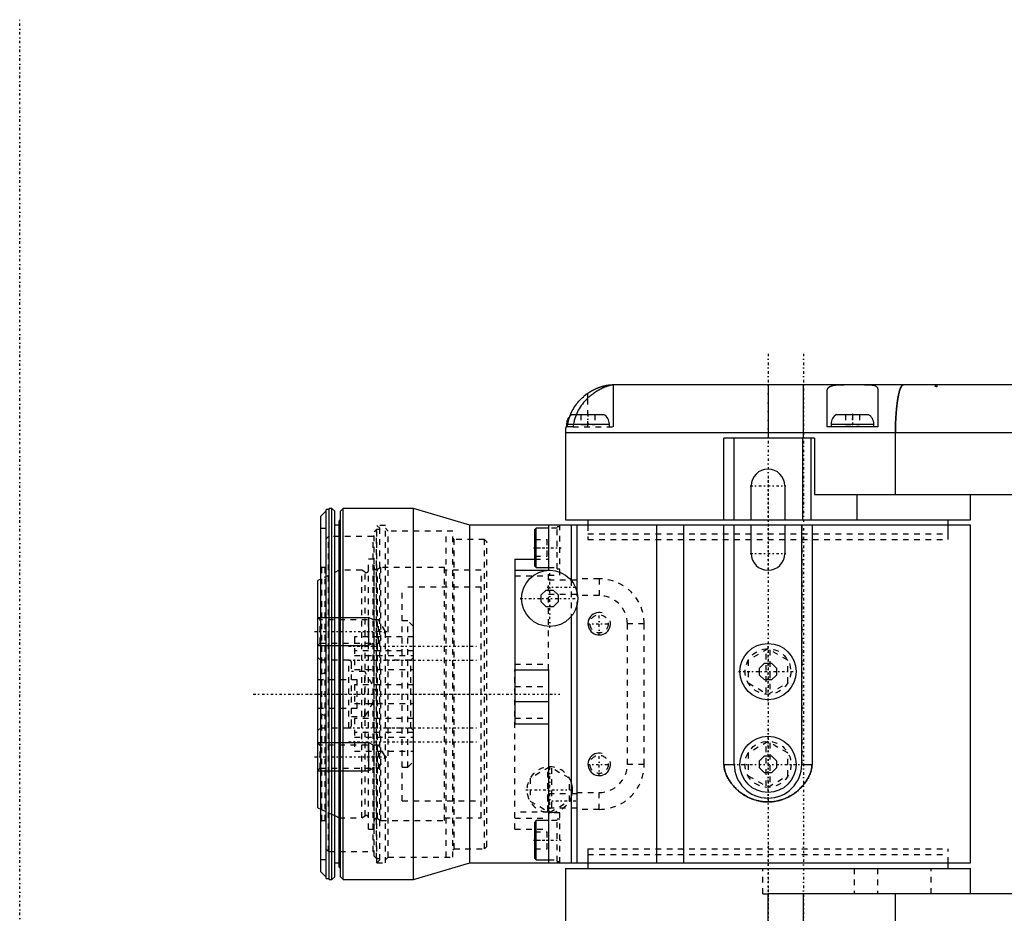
# Model space of a CAD drawing. Extents: x -526 to 218, y -128 to 128.
# Tile 2 of 20: x -526 to -351, y -39 to 120. Entities that reach past the tile are written whole.
import ezdxf

# ---------------------------------------------------------------- set-up
doc = ezdxf.new("R2010")
doc.units = 0
doc.linetypes.add('CENTER', pattern=[1.5, 0.45, -0.5, 0.05, -0.5])
doc.linetypes.add('DASHED', pattern=[2, 1, -1])
for name, color, linetype in [('AM_0', 7, 'CONTINUOUS'), ('AM_10', 7, 'CONTINUOUS'), ('AM_3', 7, 'DASHED'), ('AM_7', 7, 'CENTER')]:
    doc.layers.add(name, color=color, linetype=linetype)

msp = doc.modelspace()

# ---------------------------------------------------------------- linework, layer by layer
at = {"layer": 'AM_0', "color": 7, "linetype": 'CONTINUOUS'}
for p, q in [((-420.5, 55), (-420.5, 47.5)), ((-306.59, 55), (-420.5, 55)), ((-393, 55), (-393, 45.5)), ((-386.7, 45.5), (-386.7, 55)), ((-425, 52.64), (-425, 53.5)), ((-382.5, 47.5), (-382.5, 53.76)), ((-373.5, 54.17), (-373.5, 47.5)), ((-427.85, 49.7), (-422.15, 49.7)), ((-380.85, 49.7), (-375.15, 49.7)), ((-427.66, 47.5), (-428.94, 47.5)), ((-428.8, 48), (-428.8, 47.5)), ((-428.8, 48), (-421.2, 48)), ((-421.2, 47.5), (-421.2, 48)), ((-373.5, 47.5), (-382.5, 47.5)), ((-381.8, 48), (-381.8, 47.5)), ((-381.8, 48), (-374.2, 48)), ((-374.2, 47.5), (-374.2, 48)), ((-429, 46.5), (-429, 31)), ((-429, 46.5), (-308.21, 46.5)), ((-400.83, 31), (-400.83, 45.5)), ((-384.73, 45.5), (-400.83, 45.5)), ((-399, 31), (-399, 45.5)), ((-386.83, 31), (-386.83, 45.5)), ((-385.31, 31), (-385.31, 45.5)), ((-384.73, 45.5), (-384.73, 35.5)), ((-370.35, 35.5), (-370.35, 46.5)), ((-396, 31), (-396, 37)), ((-390, 37), (-390, 31)), ((-384.73, 35.5), (-304, 35.5)), ((-377.22, 35.5), (-377.22, 31)), ((-357, 31), (-357, 35.5)), ((-471.5, 32.57), (-472.5, 31.6)), ((-472.5, -31.6), (-472.5, 31.6)), ((-471, 32.8), (-471.5, 32.8)), ((-471.5, -32.8), (-471.5, 32.8)), ((-470.5, 33), (-471, 33)), ((-471, -33), (-471, 33)), ((-470, 32.5), (-470.5, 33)), ((-470.5, -33), (-470.5, 33)), ((-470, -32.5), (-470, 32.5)), ((-468.5, 33), (-469, 32.5)), ((-469, -32.5), (-469, 32.5)), ((-456, 33), (-468.5, 33)), ((-468.5, -33), (-468.5, 33)), ((-446, 30), (-456, 33)), ((-456, -33), (-456, 33)), ((-469.2, 30), (-470, 30)), ((-469, 31), (-469.2, 30.8)), ((-469.2, -30.8), (-469.2, 30.8)), ((-446, -30), (-446, 30)), ((-357, 30), (-446, 30)), ((-432, 30), (-432, 22.04)), ((-429, 31), (-357, 31)), ((-428, 30), (-428, 20.25)), ((-427, 30), (-427, 18.4)), ((-425, 31), (-425, 30)), ((-412.8, 30), (-412.8, -30)), ((-408.01, 30), (-408.01, -30)), ((-400.83, -12.5), (-400.83, 30)), ((-399, -12.5), (-399, 30)), ((-396, 25), (-396, 30)), ((-390, 30), (-390, 25)), ((-387, -12.5), (-387, 30)), ((-385.17, 30), (-385.17, -12.5)), ((-361, 30), (-361, 31)), ((-357, -30), (-357, 30)), ((-434.2, 29.5), (-434.45, 29.25)), ((-434.45, 22.75), (-434.45, 29.25)), ((-432, 29.5), (-434.2, 29.5)), ((-434.2, 22.5), (-434.2, 29.5)), ((-438, 24), (-438, -5.29)), ((-438, 24), (-434.45, 24)), ((-434.45, 22.75), (-434.2, 22.5)), ((-438, 22.04), (-432, 22.04)), ((-434.2, 22.5), (-432, 22.5)), ((-472.5, 20.44), (-473, 20.2)), ((-473, -20.2), (-473, 20.2)), ((-433.3, 17.62), (-432.42, 18.5)), ((-433.3, 16.38), (-433.3, 17.62)), ((-432.42, 18.5), (-431.18, 18.5)), ((-431.18, 18.5), (-430.3, 17.62)), ((-430.3, 17.62), (-430.3, 16.38)), ((-432.42, 15.5), (-433.3, 16.38)), ((-430.3, 16.38), (-431.18, 15.5)), ((-431.18, 15.5), (-432.42, 15.5)), ((-427, 15.6), (-427, -30)), ((-428, 13.75), (-428, -30)), ((-473, 8.64), (-472.99, 8.64)), ((-394.5, 4.62), (-393.62, 5.5)), ((-393.62, 5.5), (-392.38, 5.5)), ((-392.38, 5.5), (-391.5, 4.62)), ((-438, 4.29), (-432, 4.29)), ((-432, 4.29), (-432, -30)), ((-394.5, 3.38), (-394.5, 4.62)), ((-391.5, 4.62), (-391.5, 3.38)), ((-393.62, 2.5), (-394.5, 3.38)), ((-392.38, 2.5), (-393.62, 2.5)), ((-391.5, 3.38), (-392.38, 2.5)), ((-438, -1.35), (-432, -1.35)), ((-438, -5.29), (-432, -5.29)), ((-472.99, -8.64), (-473, -8.64)), ((-394.5, -11.88), (-393.62, -11)), ((-394.5, -13.12), (-394.5, -11.88)), ((-393.62, -11), (-392.38, -11)), ((-392.38, -11), (-391.5, -11.88)), ((-391.5, -11.88), (-391.5, -13.12)), ((-400.83, -12.5), (-399, -12.5)), ((-393.62, -14), (-394.5, -13.12)), ((-392.38, -14), (-393.62, -14)), ((-391.5, -13.12), (-392.38, -14)), ((-387, -12.5), (-385.17, -12.5)), ((-473, -20.2), (-472.5, -20.44)), ((-471, -21.15), (-470, -21.62)), ((-434.2, -22.5), (-434.45, -22.75)), ((-434.45, -29.25), (-434.45, -22.75)), ((-432, -22.5), (-434.2, -22.5)), ((-434.2, -29.5), (-434.2, -22.5)), ((-434.45, -29.25), (-434.2, -29.5)), ((-434.2, -29.5), (-432, -29.5)), ((-470, -30), (-469.2, -30)), ((-469.2, -30.8), (-469, -31)), ((-456, -33), (-446, -30)), ((-446, -30), (-357, -30)), ((-429, -31), (-429, -46.5)), ((-429, -31), (-357, -31)), ((-425, -30), (-425, -31)), ((-361, -31), (-361, -30)), ((-357, -35.5), (-357, -31)), ((-472.5, -31.6), (-471.5, -32.57)), ((-471.5, -32.8), (-471, -32.8)), ((-471, -33), (-470.5, -33)), ((-470.5, -33), (-470, -32.5)), ((-469, -32.5), (-468.5, -33)), ((-468.5, -33), (-456, -33)), ((-393, -55), (-393, -35.5)), ((-304.08, -35.5), (-393, -35.5)), ((-386.7, -55), (-386.7, -35.5)), ((-370.35, -46.5), (-370.35, -35.5))]:
    msp.add_line(p, q, dxfattribs=at)
for points in [[(-425, 53.5, 0), (-424.97, 53.52, 0), (-424.91, 53.56, 0), (-424.86, 53.6, 0), (-424.83, 53.62, 0), (-424.8, 53.64, 0), (-424.74, 53.67, 0), (-424.69, 53.71, 0), (-424.63, 53.75, 0), (-424.57, 53.78, 0), (-424.51, 53.82, 0), (-424.48, 53.83, 0), (-424.45, 53.85, 0), (-424.39, 53.89, 0), (-424.33, 53.92, 0), (-424.27, 53.95, 0), (-424.22, 53.98, 0), (-424.16, 54.02, 0), (-424.13, 54.03, 0), (-424.1, 54.05, 0), (-424.04, 54.08, 0), (-423.98, 54.11, 0), (-423.95, 54.13, 0), (-423.92, 54.14, 0), (-423.86, 54.17, 0), (-423.8, 54.2, 0), (-423.77, 54.21, 0), (-423.74, 54.23, 0), (-423.68, 54.26, 0), (-423.62, 54.28, 0), (-423.56, 54.31, 0), (-423.5, 54.34, 0), (-423.44, 54.36, 0), (-423.41, 54.37, 0), (-423.38, 54.39, 0), (-423.32, 54.41, 0), (-423.26, 54.44, 0), (-423.2, 54.46, 0), (-423.15, 54.48, 0), (-423.09, 54.5, 0), (-423.06, 54.51, 0), (-423.03, 54.53, 0), (-422.97, 54.55, 0), (-422.91, 54.57, 0), (-422.86, 54.59, 0), (-422.8, 54.61, 0), (-422.74, 54.63, 0), (-422.71, 54.64, 0), (-422.68, 54.64, 0), (-422.63, 54.66, 0), (-422.57, 54.68, 0), (-422.52, 54.7, 0), (-422.46, 54.71, 0), (-422.41, 54.73, 0), (-422.38, 54.73, 0), (-422.35, 54.74, 0), (-422.3, 54.76, 0), (-422.25, 54.77, 0), (-422.2, 54.78, 0), (-422.14, 54.8, 0), (-422.09, 54.81, 0), (-422.07, 54.81, 0), (-422.04, 54.82, 0), (-421.99, 54.83, 0), (-421.94, 54.84, 0), (-421.92, 54.85, 0), (-421.89, 54.85, 0), (-421.84, 54.86, 0), (-421.8, 54.87, 0), (-421.77, 54.88, 0), (-421.75, 54.88, 0), (-421.7, 54.89, 0), (-421.66, 54.9, 0), (-421.61, 54.91, 0), (-421.57, 54.91, 0), (-421.52, 54.92, 0), (-421.5, 54.92, 0), (-421.48, 54.93, 0), (-421.44, 54.93, 0), (-421.4, 54.94, 0), (-421.36, 54.94, 0), (-421.32, 54.95, 0), (-421.28, 54.95, 0), (-421.26, 54.96, 0), (-421.24, 54.96, 0), (-421.21, 54.96, 0), (-421.17, 54.97, 0), (-421.14, 54.97, 0), (-421.1, 54.97, 0), (-421.07, 54.97, 0), (-421.05, 54.98, 0), (-421.03, 54.98, 0), (-421, 54.98, 0), (-420.97, 54.98, 0), (-420.94, 54.98, 0), (-420.91, 54.99, 0), (-420.89, 54.99, 0), (-420.87, 54.99, 0), (-420.86, 54.99, 0), (-420.83, 54.99, 0), (-420.81, 54.99, 0), (-420.78, 54.99, 0), (-420.76, 54.99, 0), (-420.74, 55, 0), (-420.73, 55, 0), (-420.72, 55, 0), (-420.7, 55, 0), (-420.68, 55, 0), (-420.67, 55, 0), (-420.66, 55, 0), (-420.64, 55, 0), (-420.62, 55, 0), (-420.62, 55, 0), (-420.61, 55, 0), (-420.59, 55, 0), (-420.58, 55, 0), (-420.57, 55, 0), (-420.56, 55, 0), (-420.55, 55, 0), (-420.54, 55, 0), (-420.54, 55, 0), (-420.53, 55, 0), (-420.52, 55, 0), (-420.52, 55, 0), (-420.51, 55, 0), (-420.51, 55, 0), (-420.5, 55, 0), (-420.5, 55, 0), (-420.5, 55, 0), (-420.5, 55, 0), (-420.5, 55, 0)], [(-382.5, 53.76, 0), (-382.5, 53.85, 0), (-382.48, 54, 0), (-382.46, 54.09, 0), (-382.45, 54.11, 0), (-382.45, 54.14, 0), (-382.44, 54.15, 0), (-382.44, 54.16, 0), (-382.43, 54.18, 0), (-382.42, 54.21, 0), (-382.42, 54.22, 0), (-382.41, 54.23, 0), (-382.4, 54.25, 0), (-382.39, 54.27, 0), (-382.39, 54.28, 0), (-382.38, 54.29, 0), (-382.37, 54.32, 0), (-382.36, 54.34, 0), (-382.35, 54.36, 0), (-382.33, 54.38, 0), (-382.32, 54.4, 0), (-382.31, 54.41, 0), (-382.3, 54.42, 0), (-382.29, 54.43, 0), (-382.27, 54.45, 0), (-382.26, 54.47, 0), (-382.24, 54.49, 0), (-382.22, 54.51, 0), (-382.22, 54.51, 0), (-382.21, 54.52, 0), (-382.19, 54.54, 0), (-382.17, 54.56, 0), (-382.15, 54.57, 0), (-382.13, 54.59, 0), (-382.11, 54.6, 0), (-382.1, 54.61, 0), (-382.09, 54.62, 0), (-382.07, 54.63, 0), (-382.04, 54.65, 0), (-382.02, 54.66, 0), (-382, 54.68, 0), (-381.97, 54.69, 0), (-381.96, 54.7, 0), (-381.95, 54.7, 0), (-381.92, 54.71, 0), (-381.9, 54.73, 0), (-381.87, 54.74, 0), (-381.84, 54.75, 0), (-381.82, 54.76, 0), (-381.8, 54.77, 0), (-381.79, 54.77, 0), (-381.76, 54.78, 0), (-381.73, 54.79, 0), (-381.71, 54.8, 0), (-381.7, 54.8, 0), (-381.67, 54.81, 0), (-381.64, 54.82, 0), (-381.62, 54.83, 0), (-381.61, 54.83, 0), (-381.58, 54.84, 0), (-381.54, 54.85, 0), (-381.51, 54.86, 0), (-381.48, 54.86, 0), (-381.44, 54.87, 0), (-381.43, 54.87, 0), (-381.41, 54.88, 0), (-381.37, 54.89, 0), (-381.34, 54.89, 0), (-381.3, 54.9, 0), (-381.27, 54.9, 0), (-381.23, 54.91, 0), (-381.21, 54.91, 0), (-381.19, 54.92, 0), (-381.15, 54.92, 0), (-381.12, 54.93, 0), (-381.08, 54.93, 0), (-381.04, 54.94, 0), (-381, 54.94, 0), (-380.98, 54.94, 0), (-380.96, 54.95, 0), (-380.92, 54.95, 0), (-380.88, 54.95, 0), (-380.83, 54.96, 0), (-380.79, 54.96, 0), (-380.75, 54.96, 0), (-380.73, 54.97, 0), (-380.71, 54.97, 0), (-380.67, 54.97, 0), (-380.62, 54.97, 0), (-380.58, 54.98, 0), (-380.53, 54.98, 0), (-380.49, 54.98, 0), (-380.47, 54.98, 0), (-380.45, 54.98, 0), (-380.4, 54.98, 0), (-380.35, 54.99, 0), (-380.33, 54.99, 0), (-380.31, 54.99, 0), (-380.26, 54.99, 0), (-380.22, 54.99, 0), (-380.19, 54.99, 0), (-380.17, 54.99, 0), (-380.12, 54.99, 0), (-380.07, 54.99, 0), (-380.03, 55, 0), (-379.98, 55, 0), (-379.93, 55, 0), (-379.91, 55, 0), (-379.88, 55, 0), (-379.83, 55, 0), (-379.78, 55, 0), (-379.73, 55, 0), (-379.68, 55, 0), (-379.63, 55, 0), (-379.61, 55, 0), (-379.58, 55, 0), (-379.53, 55, 0), (-379.48, 55, 0), (-379.46, 55, 0)], [(-375.86, 55, 0), (-375.74, 55, 0), (-375.5, 55, 0), (-375.28, 54.99, 0), (-375.17, 54.99, 0), (-375.07, 54.99, 0), (-374.86, 54.98, 0), (-374.67, 54.96, 0), (-374.49, 54.94, 0), (-374.33, 54.92, 0), (-374.18, 54.89, 0), (-374.11, 54.87, 0), (-374.04, 54.85, 0), (-373.92, 54.8, 0), (-373.81, 54.74, 0), (-373.72, 54.68, 0), (-373.65, 54.61, 0), (-373.59, 54.53, 0), (-373.56, 54.48, 0), (-373.54, 54.44, 0), (-373.52, 54.34, 0), (-373.5, 54.23, 0), (-373.5, 54.17, 0)], [(-370.35, 46.5, 0), (-370.35, 46.56, 0), (-370.35, 46.69, 0), (-370.35, 46.81, 0), (-370.35, 46.87, 0), (-370.35, 46.93, 0), (-370.34, 47.06, 0), (-370.34, 47.18, 0), (-370.34, 47.3, 0), (-370.34, 47.43, 0), (-370.34, 47.55, 0), (-370.34, 47.61, 0), (-370.33, 47.67, 0), (-370.33, 47.79, 0), (-370.33, 47.92, 0), (-370.32, 48.04, 0), (-370.32, 48.16, 0), (-370.32, 48.28, 0), (-370.31, 48.34, 0), (-370.31, 48.4, 0), (-370.31, 48.52, 0), (-370.3, 48.64, 0), (-370.3, 48.7, 0), (-370.3, 48.76, 0), (-370.29, 48.88, 0), (-370.28, 49, 0), (-370.28, 49.05, 0), (-370.28, 49.11, 0), (-370.27, 49.23, 0), (-370.27, 49.35, 0), (-370.26, 49.46, 0), (-370.25, 49.58, 0), (-370.24, 49.69, 0), (-370.24, 49.75, 0), (-370.24, 49.81, 0), (-370.23, 49.92, 0), (-370.22, 50.04, 0), (-370.21, 50.15, 0), (-370.2, 50.26, 0), (-370.19, 50.37, 0), (-370.19, 50.42, 0), (-370.18, 50.48, 0), (-370.17, 50.59, 0), (-370.16, 50.7, 0), (-370.15, 50.8, 0), (-370.14, 50.91, 0), (-370.13, 51.01, 0), (-370.12, 51.07, 0), (-370.12, 51.12, 0), (-370.11, 51.22, 0), (-370.1, 51.32, 0), (-370.08, 51.42, 0), (-370.07, 51.52, 0), (-370.06, 51.62, 0), (-370.05, 51.67, 0), (-370.05, 51.72, 0), (-370.03, 51.82, 0), (-370.02, 51.91, 0), (-370.01, 52.01, 0), (-369.99, 52.1, 0), (-369.98, 52.2, 0), (-369.97, 52.24, 0), (-369.97, 52.29, 0), (-369.95, 52.38, 0), (-369.94, 52.47, 0), (-369.93, 52.51, 0), (-369.92, 52.55, 0), (-369.91, 52.64, 0), (-369.89, 52.72, 0), (-369.88, 52.77, 0), (-369.88, 52.81, 0), (-369.86, 52.89, 0), (-369.85, 52.97, 0), (-369.83, 53.05, 0), (-369.81, 53.13, 0), (-369.8, 53.21, 0), (-369.79, 53.24, 0), (-369.78, 53.28, 0), (-369.76, 53.35, 0), (-369.75, 53.43, 0), (-369.73, 53.5, 0), (-369.71, 53.57, 0), (-369.7, 53.63, 0), (-369.69, 53.67, 0), (-369.68, 53.7, 0), (-369.66, 53.77, 0), (-369.64, 53.83, 0), (-369.63, 53.89, 0), (-369.61, 53.95, 0), (-369.59, 54.01, 0), (-369.58, 54.04, 0), (-369.57, 54.07, 0), (-369.55, 54.12, 0), (-369.53, 54.18, 0), (-369.51, 54.23, 0), (-369.5, 54.28, 0), (-369.48, 54.33, 0), (-369.47, 54.35, 0), (-369.46, 54.38, 0), (-369.44, 54.42, 0), (-369.42, 54.47, 0), (-369.4, 54.51, 0), (-369.38, 54.55, 0), (-369.36, 54.59, 0), (-369.35, 54.61, 0), (-369.34, 54.62, 0), (-369.32, 54.66, 0), (-369.3, 54.69, 0), (-369.29, 54.71, 0), (-369.28, 54.73, 0), (-369.26, 54.76, 0), (-369.24, 54.78, 0), (-369.23, 54.8, 0), (-369.22, 54.81, 0), (-369.2, 54.84, 0), (-369.18, 54.86, 0), (-369.16, 54.88, 0), (-369.14, 54.9, 0), (-369.12, 54.92, 0), (-369.11, 54.93, 0), (-369.1, 54.93, 0), (-369.08, 54.95, 0), (-369.05, 54.96, 0), (-369.03, 54.97, 0), (-369.01, 54.98, 0), (-368.99, 54.99, 0), (-368.98, 54.99, 0), (-368.97, 54.99, 0), (-368.95, 55, 0), (-368.93, 55, 0), (-368.92, 55, 0)], [(-428.19, 49.44, 0), (-428.14, 49.57, 0), (-428.03, 49.83, 0), (-427.92, 50.09, 0), (-427.85, 50.22, 0), (-427.79, 50.35, 0), (-427.65, 50.61, 0), (-427.5, 50.87, 0), (-427.34, 51.12, 0), (-427.17, 51.37, 0), (-427, 51.61, 0), (-426.9, 51.73, 0), (-426.81, 51.84, 0), (-426.62, 52.07, 0), (-426.43, 52.28, 0), (-426.23, 52.48, 0), (-426.03, 52.68, 0), (-425.82, 52.87, 0), (-425.71, 52.96, 0), (-425.6, 53.06, 0), (-425.36, 53.24, 0), (-425.12, 53.42, 0), (-425, 53.5, 0)], [(-472.5, 3.52, 0), (-472.34, 3.6, 0), (-472, 3.74, 0), (-471.67, 3.85, 0), (-471.5, 3.89, 0)], [(-471.5, -3.89, 0), (-471.67, -3.85, 0), (-472, -3.74, 0), (-472.34, -3.6, 0), (-472.5, -3.52, 0)], [(-385.17, -12.5, 0), (-385.17, -12.59, 0), (-385.18, -12.77, 0), (-385.2, -12.95, 0), (-385.21, -13.04, 0), (-385.23, -13.13, 0), (-385.26, -13.3, 0), (-385.3, -13.48, 0), (-385.35, -13.65, 0), (-385.4, -13.83, 0), (-385.46, -14, 0), (-385.49, -14.09, 0), (-385.52, -14.17, 0), (-385.59, -14.34, 0), (-385.66, -14.5, 0), (-385.74, -14.66, 0), (-385.83, -14.83, 0), (-385.91, -14.99, 0), (-385.96, -15.07, 0), (-386.01, -15.16, 0), (-386.11, -15.32, 0), (-386.22, -15.49, 0), (-386.27, -15.57, 0), (-386.33, -15.66, 0), (-386.45, -15.82, 0), (-386.58, -15.99, 0), (-386.64, -16.07, 0), (-386.71, -16.15, 0), (-386.85, -16.31, 0), (-386.99, -16.48, 0), (-387.14, -16.64, 0), (-387.29, -16.79, 0), (-387.45, -16.95, 0), (-387.53, -17.02, 0), (-387.61, -17.09, 0), (-387.78, -17.24, 0), (-387.95, -17.38, 0), (-388.12, -17.51, 0), (-388.3, -17.65, 0), (-388.48, -17.77, 0), (-388.57, -17.83, 0), (-388.66, -17.89, 0), (-388.85, -18.01, 0), (-389.04, -18.12, 0), (-389.24, -18.23, 0), (-389.43, -18.33, 0), (-389.63, -18.43, 0), (-389.73, -18.47, 0), (-389.83, -18.52, 0), (-390.04, -18.6, 0), (-390.24, -18.68, 0), (-390.45, -18.76, 0), (-390.66, -18.82, 0), (-390.87, -18.89, 0), (-390.98, -18.92, 0), (-391.09, -18.94, 0), (-391.3, -18.99, 0), (-391.52, -19.04, 0), (-391.74, -19.08, 0), (-391.96, -19.11, 0), (-392.18, -19.14, 0), (-392.29, -19.15, 0), (-392.4, -19.16, 0), (-392.62, -19.17, 0), (-392.84, -19.18, 0), (-392.96, -19.18, 0), (-393.07, -19.18, 0), (-393.29, -19.17, 0), (-393.51, -19.16, 0), (-393.62, -19.15, 0), (-393.73, -19.14, 0), (-393.95, -19.12, 0), (-394.17, -19.09, 0), (-394.39, -19.05, 0), (-394.61, -19.01, 0), (-394.82, -18.96, 0), (-394.93, -18.94, 0), (-395.04, -18.91, 0), (-395.25, -18.85, 0), (-395.46, -18.78, 0), (-395.67, -18.71, 0), (-395.88, -18.64, 0), (-396.08, -18.55, 0), (-396.19, -18.51, 0), (-396.29, -18.46, 0), (-396.49, -18.37, 0), (-396.68, -18.27, 0), (-396.88, -18.17, 0), (-397.07, -18.06, 0), (-397.26, -17.94, 0), (-397.35, -17.88, 0), (-397.44, -17.82, 0), (-397.63, -17.7, 0), (-397.81, -17.57, 0), (-397.98, -17.43, 0), (-398.15, -17.3, 0), (-398.32, -17.15, 0), (-398.4, -17.08, 0), (-398.49, -17.01, 0), (-398.65, -16.85, 0), (-398.8, -16.7, 0), (-398.95, -16.54, 0), (-399.1, -16.38, 0), (-399.24, -16.21, 0), (-399.31, -16.12, 0), (-399.38, -16.04, 0), (-399.52, -15.87, 0), (-399.64, -15.69, 0), (-399.7, -15.61, 0), (-399.76, -15.52, 0), (-399.87, -15.34, 0), (-399.98, -15.17, 0), (-400.03, -15.08, 0), (-400.08, -14.99, 0), (-400.18, -14.82, 0), (-400.27, -14.65, 0), (-400.35, -14.47, 0), (-400.42, -14.3, 0), (-400.49, -14.13, 0), (-400.52, -14.05, 0), (-400.56, -13.97, 0), (-400.61, -13.8, 0), (-400.66, -13.63, 0), (-400.71, -13.46, 0), (-400.75, -13.29, 0), (-400.78, -13.11, 0), (-400.79, -13.03, 0), (-400.8, -12.94, 0), (-400.82, -12.76, 0), (-400.83, -12.59, 0), (-400.83, -12.5, 0)]]:
    msp.add_polyline3d(points, dxfattribs=at)
for centre in [(-431.8, 17), (-393, 4), (-393, -12.5)]:
    msp.add_circle(centre, 5, dxfattribs=at)
for centre, radius, start, end in [((-426.8, 48), 2, 121.7883, 180), ((-423.2, 48), 2, 0, 58.2117), ((-379.8, 48), 2, 121.7883, 180), ((-376.2, 48), 2, 0, 58.2117), ((-393, 37), 3, 0, 180), ((-393, 25), 3, 180, 0), ((-393, -12.5), 6, 180, 0)]:
    msp.add_arc(centre, radius, start, end, dxfattribs=at)
at = {"layer": 'AM_10', "color": 7, "linetype": 'CONTINUOUS'}
for p, q in [((-473, 13.64), (-464, 13.64)), ((-463.1, 13.2), (-464, 13.64)), ((-464, 13.64), (-464, 8.64)), ((-463.1, 9.07), (-464, 8.64)), ((-473, 8.64), (-464, 8.64)), ((-473, -8.64), (-464, -8.64)), ((-463.1, -9.07), (-464, -8.64)), ((-464, -8.64), (-464, -13.64)), ((-473, -13.64), (-464, -13.64)), ((-463.1, -13.2), (-464, -13.64))]:
    msp.add_line(p, q, dxfattribs=at)
for centre in [(-423, 12.5), (-423, -12.5)]:
    msp.add_arc(centre, 2, 75, 15, dxfattribs=at)
at = {"layer": 'AM_3', "color": 6, "linetype": 'DASHED'}
for p, q in [((-363.31, 55), (-363.31, 54.71)), ((-363, 55), (-363, 54.62)), ((-425, 47.5), (-425, 52.64)), ((-426.25, 49.7), (-426.25, 47.9)), ((-423.75, 49.7), (-423.75, 47.9)), ((-379.25, 49.7), (-379.25, 47.9)), ((-378, 49.7), (-378, 47.9)), ((-376.75, 49.7), (-376.75, 47.9)), ((-427.66, 47.5), (-420.5, 47.5)), ((-426.25, 47.9), (-423.75, 47.9)), ((-379.25, 47.9), (-376.75, 47.9)), ((-399, 31), (-399, 45.5)), ((-462, 29.49), (-462.5, 29.99)), ((-461, 29.99), (-462.5, 29.99)), ((-462.5, -29.99), (-462.5, 29.99)), ((-461, -29.99), (-461, 29.99)), ((-430, 29.75), (-430.45, 29.75)), ((-430.45, 22.25), (-430.45, 29.75)), ((-430, 21.12), (-430, 30)), ((-425, 30), (-425, 27.5)), ((-425, 30), (-425, 28.5)), ((-399, -12.5), (-399, 30)), ((-387, 30), (-387, -12.5)), ((-361, 27.5), (-361, 30)), ((-361, 28.5), (-361, 30)), ((-472.5, 29.5), (-471.5, 29.5)), ((-463, 28.19), (-463.2, 27.99)), ((-462.6, 29.24), (-463, 28.84)), ((-463, -28.84), (-463, 28.84)), ((-462, 29.24), (-462.6, 29.24)), ((-462.6, -29.24), (-462.6, 29.24)), ((-462, -29.49), (-462, 29.49)), ((-460.5, 28.99), (-461, 29.49)), ((-449, 28.99), (-460.5, 28.99)), ((-460.5, -28.99), (-460.5, 28.99)), ((-450.2, -28.99), (-450.2, 28.99)), ((-449, -28.99), (-449, 28.99)), ((-434.45, 24.5), (-434.45, 29.25)), ((-430.45, 29.5), (-432, 29.5)), ((-425, 28.5), (-361, 28.5)), ((-471.1, 27.99), (-471.5, 27.59)), ((-471.5, -27.59), (-471.5, 27.59)), ((-463.2, 27.99), (-471.1, 27.99)), ((-471.1, -27.99), (-471.1, 27.99)), ((-463.2, -27.99), (-463.2, 27.99)), ((-448.8, 27.49), (-449, 27.69)), ((-443.4, 27.49), (-448.8, 27.49)), ((-448.8, -27.49), (-448.8, 27.49)), ((-443, 27.09), (-443.4, 27.49)), ((-443.4, -27.49), (-443.4, 27.49)), ((-443, -27.09), (-443, 27.09)), ((-434.45, 27.5), (-432.25, 27.5)), ((-432.25, 24.5), (-432.25, 27.5)), ((-425, 27.5), (-361, 27.5)), ((-434.45, 26), (-432.25, 26)), ((-434.45, 24.5), (-432.25, 24.5)), ((-463, 24), (-464, 24)), ((-464, -24), (-464, 24)), ((-463, -24), (-463, 24)), ((-434.45, 24), (-432, 24)), ((-472.3, 22.49), (-472.5, 22.69)), ((-472.5, -22.69), (-472.5, 22.69)), ((-469.2, 22), (-472.5, 20.44)), ((-471.7, 22.49), (-472.3, 22.49)), ((-472.3, -22.49), (-472.3, 22.49)), ((-471.5, 22.69), (-471.7, 22.49)), ((-471.7, -22.49), (-471.7, 22.49)), ((-465.2, 22), (-469.2, 22)), ((-464.6, 21.65), (-465.2, 22)), ((-465.2, -22), (-465.2, 22)), ((-464.6, -21.65), (-464.6, 21.65)), ((-461.8, 22.5), (-462.4, 22.15)), ((-462.4, -22.15), (-462.4, 22.15)), ((-450.5, 22.5), (-461.8, 22.5)), ((-461.8, -22.5), (-461.8, 22.5)), ((-450.5, -22.5), (-450.5, 22.5)), ((-444, 22), (-450.5, 22)), ((-444, -22), (-444, 22)), ((-432, 22.5), (-430.45, 22.5)), ((-432, 4.29), (-432, 22.04)), ((-432, 21.12), (-430, 21.12)), ((-430.45, 22.25), (-430, 22.25)), ((-438, 21), (-432, 21)), ((-427, 20.25), (-432, 20.25)), ((-428, 20.25), (-428, 13.75)), ((-423, 20.5), (-427, 20.5)), ((-423, 20.5), (-423, 17.5)), ((-444, 19), (-458, 19)), ((-458, -19), (-458, 19)), ((-432, 17.75), (-427, 17.75)), ((-427, 18.4), (-427, 15.6)), ((-423, 17.5), (-427, 17.5)), ((-472.57, 13.2), (-473, 13.64)), ((-462.2, 13.2), (-472.57, 13.2)), ((-472.57, 9.07), (-472.57, 13.2)), ((-461.01, 11.14), (-462.2, 13.2)), ((-462.2, 9.07), (-462.2, 13.2)), ((-457, 13), (-458, 13)), ((-456, 12), (-457, 13)), ((-457, -13), (-457, 13)), ((-418, -12.5), (-418, 12.5)), ((-415, 12.5), (-418, 12.5)), ((-415, -12.5), (-415, 12.5)), ((-462.2, 9.07), (-461.01, 11.14)), ((-472.99, 8.64), (-472.57, 9.07)), ((-472.57, 9.07), (-462.2, 9.07)), ((-456, 10.15), (-466.5, 10.15)), ((-466.5, 10.15), (-466.5, 4.36)), ((-456, 7.66), (-466.5, 7.66)), ((-393, 8.04), (-396.5, 6.02)), ((-393.35, 0.16), (-393.35, 7.84)), ((-389.5, 6.02), (-393, 8.04)), ((-392.65, 7.84), (-392.65, 0.16)), ((-472.5, 6), (-473, 6.5)), ((-467.5, 6), (-472.5, 6)), ((-467.5, -6), (-467.5, 6)), ((-467, -5.5), (-467, 5.5)), ((-466.5, 6.85), (-456, 6.85)), ((-456.5, 6), (-461, 6)), ((-461, -6), (-461, 6)), ((-456, 6.5), (-456.5, 6)), ((-456.5, -6), (-456.5, 6)), ((-438, 5.29), (-432, 5.29)), ((-396.5, 6.02), (-396.5, 1.98)), ((-389.5, 1.98), (-389.5, 6.02)), ((-464.65, 4), (-467, 4)), ((-466.5, 4.36), (-456, 4.36)), ((-462.34, 0), (-464.65, 4)), ((-464.65, -4), (-464.65, 4)), ((-438, -24), (-438, 4.29)), ((-466, 2.5), (-473, 2.5)), ((-466, -2.5), (-466, 2.5)), ((-396.5, 1.98), (-393, -0.04)), ((-393, -0.04), (-389.5, 1.98)), ((-456, 1.65), (-466.5, 1.65)), ((-466.5, 1.65), (-466.5, -1.65)), ((-438, 1.35), (-432, 1.35)), ((-466.5, -1.65), (-456, -1.65)), ((-464.65, -4), (-462.34, 0)), ((-473, -2.5), (-466, -2.5)), ((-467, -4), (-464.65, -4)), ((-456, -4.36), (-466.5, -4.36)), ((-466.5, -4.36), (-466.5, -10.15)), ((-438, -4.29), (-432, -4.29)), ((-473, -6.5), (-472.5, -6)), ((-472.5, -6), (-467.5, -6)), ((-456, -6.85), (-466.5, -6.85)), ((-461, -6), (-456.5, -6)), ((-456.5, -6), (-456, -6.5)), ((-472.57, -9.07), (-472.99, -8.64)), ((-466.5, -7.66), (-456, -7.66)), ((-393, -8.46), (-396.5, -10.48)), ((-393.35, -16.34), (-393.35, -8.66)), ((-389.5, -10.48), (-393, -8.46)), ((-392.65, -8.66), (-392.65, -16.34)), ((-462.2, -9.07), (-472.57, -9.07)), ((-472.57, -13.2), (-472.57, -9.07)), ((-466.5, -10.15), (-456, -10.15)), ((-461.01, -11.14), (-462.2, -9.07)), ((-462.2, -13.2), (-462.2, -9.07)), ((-396.5, -10.48), (-396.5, -14.52)), ((-389.5, -14.52), (-389.5, -10.48)), ((-462.2, -13.2), (-461.01, -11.14)), ((-457, -13), (-456, -12)), ((-473, -13.64), (-472.57, -13.2)), ((-472.57, -13.2), (-462.2, -13.2)), ((-458, -13), (-457, -13)), ((-431.8, -12.96), (-435.3, -14.98)), ((-432.15, -20.84), (-432.15, -13.16)), ((-428.3, -14.98), (-431.8, -12.96)), ((-431.45, -13.16), (-431.45, -20.84)), ((-415, -12.5), (-418, -12.5)), ((-435.3, -14.98), (-435.3, -19.02)), ((-428.3, -19.02), (-428.3, -14.98)), ((-396.5, -14.52), (-393, -16.54)), ((-393, -16.54), (-389.5, -14.52)), ((-427, -17.5), (-423, -17.5)), ((-423, -20.5), (-423, -17.5)), ((-458, -19), (-444, -19)), ((-435.3, -19.02), (-431.8, -21.04)), ((-427, -17.75), (-432, -17.75)), ((-431.8, -21.04), (-428.3, -19.02)), ((-472.5, -20.44), (-471, -21.15)), ((-432, -21), (-438, -21)), ((-432, -20.25), (-427, -20.25)), ((-423, -20.5), (-427, -20.5)), ((-472.5, -22.69), (-472.3, -22.49)), ((-472.3, -22.49), (-471.7, -22.49)), ((-471.7, -22.49), (-471.5, -22.69)), ((-470, -21.62), (-469.2, -22)), ((-469.2, -22), (-465.2, -22)), ((-465.2, -22), (-464.6, -21.65)), ((-462.4, -22.15), (-461.8, -22.5)), ((-461.8, -22.5), (-450.5, -22.5)), ((-450.5, -22), (-444, -22)), ((-438, -22.04), (-432, -22.04)), ((-434.45, -27.5), (-434.45, -22.75)), ((-430, -21.12), (-432, -21.12)), ((-430.45, -22.5), (-432, -22.5)), ((-430, -22.25), (-430.45, -22.25)), ((-430.45, -29.75), (-430.45, -22.25)), ((-430, -30), (-430, -21.12)), ((-464, -24), (-463, -24)), ((-438, -24), (-432, -24)), ((-434.45, -24.5), (-432.25, -24.5)), ((-432.25, -27.5), (-432.25, -24.5)), ((-434.45, -26), (-432.25, -26)), ((-471.5, -27.59), (-471.1, -27.99)), ((-471.1, -27.99), (-463.2, -27.99)), ((-463.2, -27.99), (-463, -28.19)), ((-449, -27.69), (-448.8, -27.49)), ((-448.8, -27.49), (-443.4, -27.49)), ((-443.4, -27.49), (-443, -27.09)), ((-434.45, -27.5), (-432.25, -27.5)), ((-425, -27.5), (-425, -30)), ((-425, -27.5), (-361, -27.5)), ((-361, -30), (-361, -27.5)), ((-471.5, -29.5), (-472.5, -29.5)), ((-463, -28.84), (-462.6, -29.24)), ((-462.6, -29.24), (-462, -29.24)), ((-462.5, -29.99), (-462, -29.49)), ((-461, -29.49), (-460.5, -28.99)), ((-460.5, -28.99), (-449, -28.99)), ((-432, -29.5), (-430.45, -29.5)), ((-430.45, -29.75), (-430, -29.75)), ((-425, -28.5), (-425, -30)), ((-425, -28.5), (-361, -28.5)), ((-361, -30), (-361, -28.5)), ((-462.5, -29.99), (-461, -29.99)), ((-393.89, -35.5), (-393.89, -31)), ((-377.71, -31), (-377.71, -35.5)), ((-373.56, -31), (-373.56, -35.5)), ((-363.98, -35.5), (-363.98, -31)), ((-393.89, -35.5), (-393, -35.5))]:
    msp.add_line(p, q, dxfattribs=at)
for points in [[(-420.5, 54.99, 0), (-420.5, 54.99, 0), (-420.5, 54.99, 0), (-420.5, 54.99, 0), (-420.51, 54.99, 0), (-420.51, 54.99, 0), (-420.51, 54.98, 0), (-420.52, 54.98, 0), (-420.52, 54.98, 0), (-420.53, 54.98, 0), (-420.54, 54.98, 0), (-420.55, 54.98, 0), (-420.55, 54.98, 0), (-420.56, 54.97, 0), (-420.57, 54.97, 0), (-420.59, 54.97, 0), (-420.6, 54.97, 0), (-420.62, 54.97, 0), (-420.63, 54.96, 0), (-420.63, 54.96, 0), (-420.65, 54.96, 0), (-420.67, 54.96, 0), (-420.68, 54.95, 0), (-420.69, 54.95, 0), (-420.71, 54.95, 0), (-420.73, 54.94, 0), (-420.74, 54.94, 0), (-420.76, 54.94, 0), (-420.78, 54.94, 0), (-420.8, 54.93, 0), (-420.83, 54.93, 0), (-420.86, 54.92, 0), (-420.89, 54.91, 0), (-420.9, 54.91, 0), (-420.91, 54.91, 0), (-420.94, 54.9, 0), (-420.98, 54.89, 0), (-421.01, 54.89, 0), (-421.04, 54.88, 0), (-421.07, 54.87, 0), (-421.09, 54.87, 0), (-421.11, 54.86, 0), (-421.15, 54.85, 0), (-421.18, 54.84, 0), (-421.22, 54.83, 0), (-421.26, 54.82, 0), (-421.3, 54.81, 0), (-421.32, 54.8, 0), (-421.34, 54.8, 0), (-421.38, 54.79, 0), (-421.42, 54.77, 0), (-421.46, 54.76, 0), (-421.51, 54.75, 0), (-421.55, 54.73, 0), (-421.57, 54.72, 0), (-421.59, 54.72, 0), (-421.64, 54.7, 0), (-421.69, 54.69, 0), (-421.73, 54.67, 0), (-421.78, 54.65, 0), (-421.83, 54.63, 0), (-421.85, 54.62, 0), (-421.88, 54.62, 0), (-421.93, 54.6, 0), (-421.98, 54.58, 0), (-422, 54.57, 0), (-422.03, 54.56, 0), (-422.08, 54.53, 0), (-422.13, 54.51, 0), (-422.16, 54.5, 0), (-422.18, 54.49, 0), (-422.23, 54.47, 0), (-422.29, 54.44, 0), (-422.34, 54.42, 0), (-422.4, 54.4, 0), (-422.45, 54.37, 0), (-422.48, 54.36, 0), (-422.5, 54.34, 0), (-422.56, 54.32, 0), (-422.61, 54.29, 0), (-422.67, 54.26, 0), (-422.73, 54.23, 0), (-422.78, 54.21, 0), (-422.81, 54.19, 0), (-422.84, 54.18, 0), (-422.9, 54.15, 0), (-422.95, 54.11, 0), (-423.01, 54.08, 0), (-423.07, 54.05, 0), (-423.12, 54.02, 0), (-423.15, 54, 0), (-423.18, 53.99, 0), (-423.24, 53.95, 0), (-423.3, 53.92, 0), (-423.35, 53.88, 0), (-423.41, 53.85, 0), (-423.47, 53.81, 0), (-423.5, 53.79, 0), (-423.53, 53.77, 0), (-423.58, 53.74, 0), (-423.64, 53.7, 0), (-423.7, 53.66, 0), (-423.76, 53.62, 0), (-423.81, 53.58, 0), (-423.84, 53.56, 0), (-423.87, 53.54, 0), (-423.93, 53.5, 0), (-423.98, 53.46, 0), (-424.01, 53.44, 0), (-424.04, 53.42, 0), (-424.1, 53.38, 0), (-424.15, 53.34, 0), (-424.18, 53.32, 0), (-424.21, 53.3, 0), (-424.27, 53.25, 0), (-424.32, 53.21, 0), (-424.38, 53.17, 0), (-424.43, 53.12, 0), (-424.49, 53.08, 0), (-424.52, 53.06, 0), (-424.54, 53.03, 0), (-424.6, 52.99, 0), (-424.65, 52.94, 0), (-424.84, 52.78, 0), (-425, 52.64, 0)], [(-368.92, 55, 0), (-368.93, 55, 0), (-368.95, 55, 0), (-368.97, 54.99, 0), (-368.98, 54.99, 0), (-368.99, 54.99, 0), (-369.01, 54.98, 0), (-369.03, 54.97, 0), (-369.05, 54.96, 0), (-369.08, 54.95, 0), (-369.1, 54.93, 0), (-369.11, 54.93, 0), (-369.12, 54.92, 0), (-369.14, 54.9, 0), (-369.16, 54.88, 0), (-369.18, 54.86, 0), (-369.2, 54.84, 0), (-369.22, 54.81, 0), (-369.23, 54.8, 0), (-369.24, 54.78, 0), (-369.26, 54.76, 0), (-369.28, 54.73, 0), (-369.29, 54.71, 0), (-369.3, 54.69, 0), (-369.32, 54.66, 0), (-369.34, 54.62, 0), (-369.35, 54.61, 0), (-369.36, 54.59, 0), (-369.38, 54.55, 0), (-369.4, 54.51, 0), (-369.42, 54.47, 0), (-369.44, 54.42, 0), (-369.46, 54.38, 0), (-369.47, 54.35, 0), (-369.48, 54.33, 0), (-369.49, 54.28, 0), (-369.51, 54.23, 0), (-369.53, 54.18, 0), (-369.55, 54.12, 0), (-369.57, 54.07, 0), (-369.58, 54.04, 0), (-369.59, 54.01, 0), (-369.61, 53.95, 0), (-369.62, 53.89, 0), (-369.64, 53.83, 0), (-369.66, 53.77, 0), (-369.68, 53.7, 0), (-369.69, 53.67, 0), (-369.7, 53.63, 0), (-369.71, 53.57, 0), (-369.73, 53.5, 0), (-369.75, 53.43, 0), (-369.76, 53.35, 0), (-369.78, 53.28, 0), (-369.79, 53.24, 0), (-369.8, 53.21, 0), (-369.81, 53.13, 0), (-369.83, 53.05, 0), (-369.85, 52.97, 0), (-369.86, 52.89, 0), (-369.88, 52.81, 0), (-369.88, 52.77, 0), (-369.89, 52.72, 0), (-369.91, 52.64, 0), (-369.92, 52.55, 0), (-369.93, 52.51, 0), (-369.94, 52.47, 0), (-369.95, 52.38, 0), (-369.97, 52.29, 0), (-369.97, 52.24, 0), (-369.98, 52.2, 0), (-369.99, 52.1, 0), (-370.01, 52.01, 0), (-370.02, 51.91, 0), (-370.03, 51.82, 0), (-370.05, 51.72, 0), (-370.05, 51.67, 0), (-370.06, 51.62, 0), (-370.07, 51.53, 0), (-370.08, 51.43, 0), (-370.1, 51.32, 0), (-370.11, 51.22, 0), (-370.12, 51.12, 0), (-370.12, 51.07, 0), (-370.13, 51.01, 0), (-370.14, 50.91, 0), (-370.15, 50.8, 0), (-370.16, 50.7, 0), (-370.17, 50.59, 0), (-370.18, 50.48, 0), (-370.19, 50.43, 0), (-370.19, 50.37, 0), (-370.2, 50.26, 0), (-370.21, 50.15, 0), (-370.22, 50.04, 0), (-370.23, 49.92, 0), (-370.24, 49.81, 0), (-370.24, 49.75, 0), (-370.24, 49.7, 0), (-370.25, 49.58, 0), (-370.26, 49.46, 0), (-370.27, 49.35, 0), (-370.27, 49.23, 0), (-370.28, 49.11, 0), (-370.28, 49.05, 0), (-370.28, 49, 0), (-370.29, 48.88, 0), (-370.3, 48.76, 0), (-370.3, 48.7, 0), (-370.3, 48.64, 0), (-370.31, 48.52, 0), (-370.31, 48.4, 0), (-370.31, 48.34, 0), (-370.32, 48.28, 0), (-370.32, 48.16, 0), (-370.32, 48.04, 0), (-370.33, 47.92, 0), (-370.33, 47.79, 0), (-370.33, 47.67, 0), (-370.34, 47.61, 0), (-370.34, 47.55, 0), (-370.34, 47.43, 0), (-370.34, 47.3, 0), (-370.34, 47.18, 0), (-370.34, 47.06, 0), (-370.35, 46.93, 0), (-370.35, 46.87, 0), (-370.35, 46.81, 0), (-370.35, 46.69, 0), (-370.35, 46.56, 0), (-370.35, 46.5, 0)], [(-363, 54.62, 0), (-363.05, 54.64, 0), (-363.15, 54.67, 0), (-363.26, 54.7, 0), (-363.31, 54.71, 0)], [(-425, 52.64, 0), (-425.12, 52.53, 0), (-425.34, 52.31, 0), (-425.56, 52.08, 0), (-425.67, 51.95, 0), (-425.77, 51.83, 0), (-425.98, 51.57, 0), (-426.18, 51.3, 0), (-426.37, 51.02, 0), (-426.55, 50.74, 0), (-426.72, 50.45, 0), (-426.79, 50.3, 0), (-426.87, 50.16, 0), (-427, 49.87, 0), (-427.12, 49.58, 0), (-427.24, 49.28, 0), (-427.34, 48.97, 0), (-427.44, 48.65, 0), (-427.48, 48.49, 0), (-427.52, 48.33, 0), (-427.59, 48, 0), (-427.64, 47.67, 0), (-427.66, 47.5, 0)], [(-428.66, 47.5, 0), (-428.65, 47.56, 0), (-428.64, 47.67, 0), (-428.62, 47.78, 0), (-428.61, 47.83, 0), (-428.6, 47.89, 0), (-428.58, 48, 0), (-428.56, 48.11, 0), (-428.54, 48.22, 0), (-428.52, 48.33, 0), (-428.49, 48.44, 0), (-428.48, 48.49, 0), (-428.47, 48.55, 0), (-428.44, 48.66, 0), (-428.41, 48.76, 0), (-428.38, 48.87, 0), (-428.35, 48.98, 0), (-428.31, 49.08, 0), (-428.3, 49.13, 0), (-428.28, 49.19, 0), (-428.24, 49.29, 0), (-428.21, 49.39, 0), (-428.19, 49.44, 0)], [(-400.83, -12.5, 0), (-400.83, -12.59, 0), (-400.82, -12.77, 0), (-400.8, -12.95, 0), (-400.79, -13.04, 0), (-400.77, -13.13, 0), (-400.74, -13.3, 0), (-400.7, -13.48, 0), (-400.65, -13.65, 0), (-400.6, -13.83, 0), (-400.54, -14, 0), (-400.51, -14.09, 0), (-400.48, -14.17, 0), (-400.41, -14.34, 0), (-400.34, -14.5, 0), (-400.26, -14.66, 0), (-400.17, -14.83, 0), (-400.09, -14.99, 0), (-400.04, -15.07, 0), (-399.99, -15.16, 0), (-399.89, -15.32, 0), (-399.78, -15.49, 0), (-399.73, -15.57, 0), (-399.67, -15.66, 0), (-399.55, -15.82, 0), (-399.42, -15.99, 0), (-399.36, -16.07, 0), (-399.29, -16.15, 0), (-399.15, -16.31, 0), (-399.01, -16.48, 0), (-398.86, -16.64, 0), (-398.71, -16.79, 0), (-398.55, -16.95, 0), (-398.47, -17.02, 0), (-398.39, -17.09, 0), (-398.22, -17.24, 0), (-398.05, -17.38, 0), (-397.88, -17.51, 0), (-397.7, -17.65, 0), (-397.52, -17.77, 0), (-397.43, -17.83, 0), (-397.34, -17.89, 0), (-397.15, -18.01, 0), (-396.96, -18.12, 0), (-396.76, -18.23, 0), (-396.57, -18.33, 0), (-396.37, -18.43, 0), (-396.27, -18.47, 0), (-396.17, -18.52, 0), (-395.96, -18.6, 0), (-395.76, -18.68, 0), (-395.55, -18.76, 0), (-395.34, -18.82, 0), (-395.13, -18.89, 0), (-395.02, -18.92, 0), (-394.91, -18.94, 0), (-394.7, -18.99, 0), (-394.48, -19.04, 0), (-394.26, -19.08, 0), (-394.04, -19.11, 0), (-393.82, -19.14, 0), (-393.71, -19.15, 0), (-393.6, -19.16, 0), (-393.38, -19.17, 0), (-393.16, -19.18, 0), (-393.04, -19.18, 0), (-392.93, -19.18, 0), (-392.71, -19.17, 0), (-392.49, -19.16, 0), (-392.38, -19.15, 0), (-392.27, -19.14, 0), (-392.05, -19.12, 0), (-391.83, -19.09, 0), (-391.61, -19.05, 0), (-391.39, -19.01, 0), (-391.18, -18.96, 0), (-391.07, -18.94, 0), (-390.96, -18.91, 0), (-390.75, -18.85, 0), (-390.54, -18.78, 0), (-390.33, -18.71, 0), (-390.12, -18.64, 0), (-389.92, -18.55, 0), (-389.81, -18.51, 0), (-389.71, -18.46, 0), (-389.51, -18.37, 0), (-389.32, -18.27, 0), (-389.12, -18.17, 0), (-388.93, -18.06, 0), (-388.74, -17.94, 0), (-388.65, -17.88, 0), (-388.56, -17.82, 0), (-388.37, -17.7, 0), (-388.19, -17.57, 0), (-388.02, -17.43, 0), (-387.85, -17.3, 0), (-387.68, -17.15, 0), (-387.6, -17.08, 0), (-387.51, -17.01, 0), (-387.35, -16.85, 0), (-387.2, -16.7, 0), (-387.05, -16.54, 0), (-386.9, -16.38, 0), (-386.76, -16.21, 0), (-386.69, -16.12, 0), (-386.62, -16.04, 0), (-386.48, -15.87, 0), (-386.36, -15.69, 0), (-386.3, -15.61, 0), (-386.24, -15.52, 0), (-386.13, -15.34, 0), (-386.02, -15.17, 0), (-385.97, -15.08, 0), (-385.92, -14.99, 0), (-385.82, -14.82, 0), (-385.73, -14.65, 0), (-385.65, -14.47, 0), (-385.58, -14.3, 0), (-385.51, -14.13, 0), (-385.48, -14.05, 0), (-385.44, -13.97, 0), (-385.39, -13.8, 0), (-385.34, -13.63, 0), (-385.29, -13.46, 0), (-385.25, -13.29, 0), (-385.22, -13.11, 0), (-385.21, -13.03, 0), (-385.2, -12.94, 0), (-385.18, -12.76, 0), (-385.17, -12.59, 0), (-385.17, -12.5, 0)], [(-428, -18.4, 0), (-427.97, -18.33, 0), (-427.92, -18.17, 0), (-427.88, -18.02, 0), (-427.86, -17.94, 0), (-427.84, -17.87, 0), (-427.81, -17.71, 0), (-427.79, -17.55, 0), (-427.77, -17.4, 0), (-427.76, -17.24, 0), (-427.75, -17.08, 0), (-427.75, -17, 0), (-427.75, -16.92, 0), (-427.76, -16.76, 0), (-427.77, -16.6, 0), (-427.79, -16.45, 0), (-427.81, -16.29, 0), (-427.84, -16.13, 0), (-427.86, -16.06, 0), (-427.88, -15.98, 0), (-427.92, -15.83, 0), (-427.97, -15.67, 0), (-428, -15.6, 0)]]:
    msp.add_polyline3d(points, dxfattribs=at)
for centre, radius in [((-423, 12.5), 1.62), ((-393, 4), 4.05), ((-393, -12.5), 4.1), ((-423, -12.5), 1.62)]:
    msp.add_circle(centre, radius, dxfattribs=at)
for centre, radius, start, end in [((-365.5, 46.5), 8.5, 72.8954, 75.0772), ((-420.5, 46.5), 8.5, 173.2437, 180), ((-464.4, 22), 0.4, 240, 0), ((-462.6, 22.5), 0.4, 180, 300), ((-423, 12.5), 8, 0, 90), ((-423, 12.5), 5, 0, 90), ((-467.5, 5.5), 0.5, 0, 90), ((-467.5, -5.5), 0.5, 270, 0), ((-431.8, -17), 4.05, 20.2367, 339.7633), ((-423, -12.5), 8, 270, 0), ((-423, -12.5), 5, 270, 0), ((-393, -12.5), 6, 180, 0), ((-464.4, -22), 0.4, 0, 120), ((-462.6, -22.5), 0.4, 60, 180)]:
    msp.add_arc(centre, radius, start, end, dxfattribs=at)
at = {"layer": 'AM_7', "color": 4, "linetype": 'CENTER'}
for p, q in [((-526, -119.9), (-526, 119.9)), ((-393, 60.5), (-393, -60.5)), ((-386.7, 60.5), (-386.7, -60.5)), ((-425, 49.81), (-425, 47.39)), ((-378, 49.81), (-378, 47.39)), ((-396.15, 37), (-389.85, 37)), ((-393, 38), (-393, 21.85)), ((-434.67, 26), (-429.78, 26)), ((-396.15, 25), (-389.85, 25)), ((-431.8, 11.75), (-431.8, 22.25)), ((-432.25, 19), (-426.75, 19)), ((-437.05, 17), (-426.55, 17)), ((-423, 10.4), (-423, 14.6)), ((-425.1, 12.5), (-420.9, 12.5)), ((-473.6, 11.14), (-460.41, 11.14)), ((-393, -1.25), (-393, 9.25)), ((-467.55, 8.5), (-444.45, 8.5)), ((-467.55, 6.01), (-444.45, 6.01)), ((-398.25, 4), (-387.75, 4)), ((-484.48, 0), (-429.98, 0)), ((-474.45, 0), (-442.55, 0)), ((-467.55, -6.01), (-444.45, -6.01)), ((-393, -18.8), (-393, -6.2)), ((-467.55, -8.5), (-444.45, -8.5)), ((-423, -14.6), (-423, -10.4)), ((-473.6, -11.14), (-460.41, -11.14)), ((-431.8, -21.25), (-431.8, -12.75)), ((-425.1, -12.5), (-420.9, -12.5)), ((-399.3, -12.5), (-386.7, -12.5)), ((-436.05, -17), (-427.55, -17)), ((-432.25, -19), (-426.75, -19)), ((-434.67, -26), (-429.78, -26)), ((-393, -27), (-393, -38))]:
    msp.add_line(p, q, dxfattribs=at)

doc.saveas('drawing.dxf')
